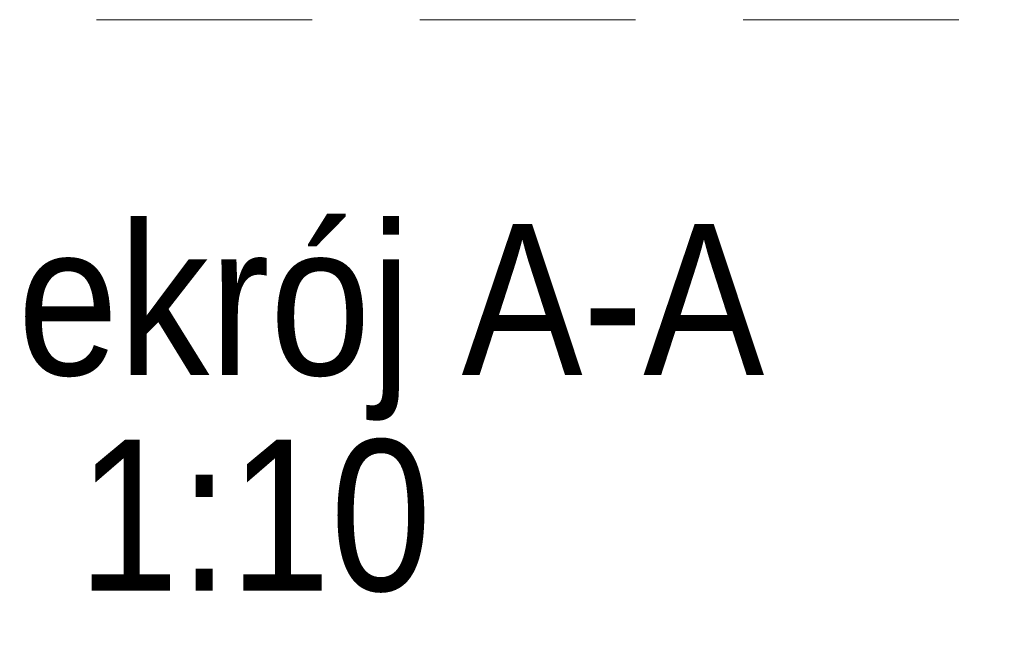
# Model space of a CAD drawing. Header units: millimetres. Extents: x -870 to -358, y 12812 to 13184.
# Tile 18 of 33: x -627 to -604, y 12873 to 12887. Entities that reach past the tile are written whole.
import ezdxf
from ezdxf.enums import TextEntityAlignment as Align

# ---------------------------------------------------------------- set-up
doc = ezdxf.new("R2010")
doc.units = ezdxf.units.MM
doc.header["$LTSCALE"] = 10
doc.linetypes.add('HIDDEN', pattern=[0.375, 0.25, -0.125])
doc.layers.add('PS_DIM', color=4, linetype='Continuous', lineweight=13)
doc.layers.add('PS_TEXT', color=3, linetype='Continuous', lineweight=18)
doc.styles.add('ARIAL', font='arial.ttf')
doc.styles.add('gil', font='txt', dxfattribs={"width": 0.9})

# ---------------------------------------------------------------- blocks, each defined once
blk = doc.blocks.new('Przekrój')
at = {"layer": 'PS_DIM', "style": 'ARIAL', "flags": 4}
for tag, p in [('PRZEKRÓJ', (7.886, 7.75)), ('SKALA', (7.886, 1.75))]:
    blk.add_attdef(tag, text='', height=3.5, dxfattribs=at).set_placement(p, align=Align.MIDDLE_CENTER)

msp = doc.modelspace()

# ---------------------------------------------------------------- linework, layer by layer
at = {"layer": 'PS_DIM', "color": 40, "linetype": 'HIDDEN', "ltscale": 2, "elevation": 52.896}
msp.add_lwpolyline([(-647.808, 12886.956), (-539.063, 12886.956), (-539.063, 12827.968), (-647.808, 12827.968)], close=True, dxfattribs=at)

# ---------------------------------------------------------------- block references
at = {"layer": 'PS_DIM'}
ref = msp.add_blockref('Przekrój', (-629.526, 12869.915, 52.896), dxfattribs=at)
ref.add_attrib('PRZEKRÓJ', 'Przekrój A-A', dxfattribs={"layer": 'PS_TEXT', "height": 3.5, "style": 'gil', "width": 0.9}).set_placement((-621.64, 12877.665, 52.896), align=Align.BOTTOM_CENTER)
ref.add_attrib('SKALA', '1:10', dxfattribs={"layer": 'PS_TEXT', "height": 3.5, "style": 'gil', "width": 0.9}).set_placement((-621.64, 12872.665, 52.896), align=Align.BOTTOM_CENTER)

doc.saveas('drawing.dxf')
